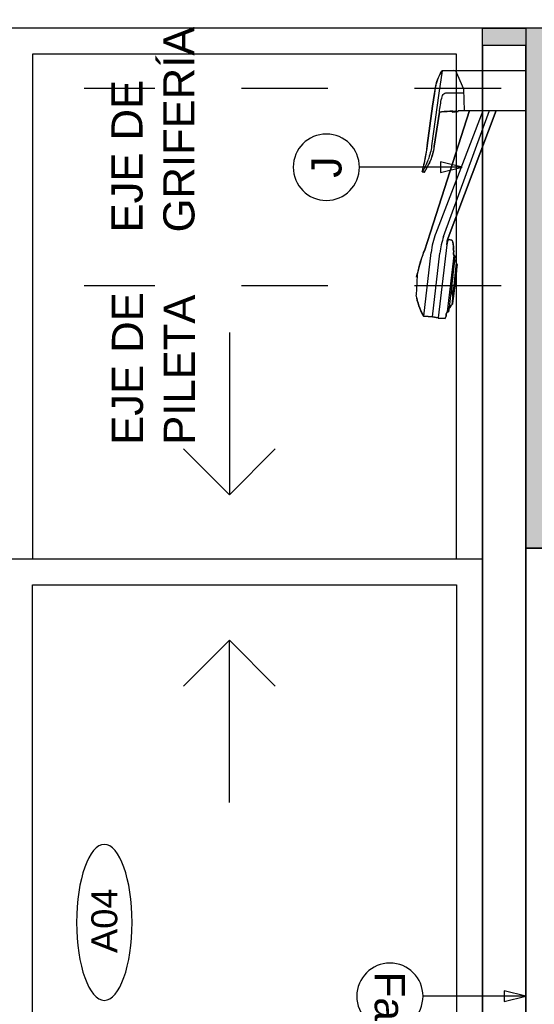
# Model space of a CAD drawing. Extents: x 1 to 126, y -14 to 17.
# Tile 106 of 132: x 86.515 to 87.109, y 0.182 to 1.319. Entities that reach past the tile are written whole.
import ezdxf
from ezdxf.enums import TextEntityAlignment as Align

# ---------------------------------------------------------------- set-up
doc = ezdxf.new("R2010")
doc.units = 0
doc.set_wipeout_variables(frame=1)
doc.header["$PDMODE"] = 3
doc.linetypes.add('DASHDOT', pattern=[1, 0.5, -0.25, 0, -0.25])
for name, color, linetype in [('A-ALBA-0', 9, 'Continuous'), ('A-ALBA-2', 2, 'Continuous'), ('A-ANNO-NIV', 2, 'Continuous'), ('A-ANNO-PLANI @ 20', 1, 'Continuous'), ('A-ANNO-SIMB @ 20', 2, 'Continuous'), ('A-ANOT-COTA-PARC', 1, 'Continuous'), ('A-ANOT-TTEC', 2, 'Continuous'), ('A-EQPM-FIJO', 1, 'Continuous'), ('A-EQPM-SANI', 1, 'Continuous')]:
    doc.layers.add(name, color=color, linetype=linetype)
doc.layers.add('A-ALBA-4', color=2, linetype='Continuous', lineweight=25)
doc.styles.add('BIS-COTA', font='swissb.ttf')
doc.styles.add('BIS-TXT', font='swiss.ttf')
doc.styles.add('E5-100', font='micross.ttf')
doc.dimstyles.new('BIS-COTA-NIVE', dxfattribs={"dimscale": 1.8, "dimtxt": 0.0018, "dimasz": 0.0015, "dimexe": 0, "dimexo": 0, "dimgap": 0.0027, "dimtad": 2, "dimtih": 1, "dimtoh": 1, "dimzin": 1, "dimdsep": 46, "dimtxsty": 'BIS-COTA', "dimblk1": 'MARK1', "dimblk2": 'MARK2', "dimsah": 1, "dimcen": 0.0015, "dimclrd": 1, "dimclre": 1, "dimaunit": 1, "dimadec": 0, "dimazin": 0, "dimtfac": 1, "dimtix": 1, "dimtofl": 0, "dimtmove": 2, "dimatfit": 3, "dimldrblk": 'MARK1', "dimfxl": 1, "dimtolj": 1, "dimarcsym": 0})
doc.dimstyles.new('BIS-COTA-PARC', dxfattribs={"dimscale": 0, "dimtxt": 0.0018, "dimasz": 0.001, "dimexe": 0.0015, "dimexo": 0, "dimgap": 0.0005, "dimtad": 1, "dimdec": 0, "dimlfac": 100, "dimzin": 9, "dimdsep": 46, "dimtxsty": 'BIS-COTA', "dimblk": 'OBLIQUE', "dimcen": 2.5, "dimclrd": 256, "dimclre": 251, "dimclrt": 2, "dimadec": 1, "dimazin": 2, "dimtfac": 1, "dimtdec": 0, "dimtix": 1, "dimtmove": 2, "dimatfit": 3, "dimldrblk": 'DOT', "dimfxl": 0.0015, "dimfxlon": 1, "dimtolj": 1, "dimtzin": 0, "dimarcsym": 0})

# ---------------------------------------------------------------- blocks, each defined once
blk = doc.blocks.new('_Oblique')
at = {"color": 0, "lineweight": -2}
blk.add_line((-0.5, -0.5), (0.5, 0.5), dxfattribs=at)
blk = doc.blocks.new('*D443')
at = {"layer": 'A-ANOT-COTA-PARC', "color": 251, "lineweight": -2, "transparency": 16777216}
for p, q in [((88.1218, 1.309), (88.1818, 1.309)), ((88.1818, -2.091), (88.1218, -2.091))]:
    blk.add_line(p, q, dxfattribs=at)
at = {"layer": 'A-ANOT-COTA-PARC', "lineweight": -2, "transparency": 16777216}
blk.add_line((88.1518, 1.309), (88.1518, -2.091), dxfattribs=at)
at = {"layer": 'Defpoints', "color": 0, "transparency": 16777216}
for p in [(85.7878, 1.309), (88.1518, -2.091), (88.7727, -2.091)]:
    blk.add_point(p, dxfattribs=at)
at = {"layer": 'A-ANOT-COTA-PARC', "lineweight": -2, "transparency": 16777216, "xscale": 0.02, "yscale": 0.02, "zscale": 0.02}
for p, rotation in [((88.1518, 1.309), 90), ((88.1518, -2.091), 270)]:
    blk.add_blockref('_Oblique', p, dxfattribs=dict(at, rotation=rotation))
at = {"layer": 'A-ANOT-COTA-PARC', "color": 2, "transparency": 16777216, "insert": (88.1233, -0.391), "char_height": 0.036, "attachment_point": 5, "rotation": 90, "style": 'BIS-COTA'}
blk.add_mtext('\\A1;340', dxfattribs=at)
blk = doc.blocks.new('_Dot')
at = {"color": 0, "linetype": 'ByBlock', "lineweight": -2}
blk.add_line((-0.5, 0), (-1, 0), dxfattribs=at)
at = {"color": 0, "linetype": 'ByBlock', "const_width": 0.5}
blk.add_lwpolyline([(-0.25, 0, 1), (0.25, 0, 1)], format="xyb", close=True, dxfattribs=at)
blk = doc.blocks.new('*U55')
blk.add_lwpolyline([(0, -0.007846), (-0.000312, -0.006596), (0.000313, -0.006596)], close=True)
blk.add_wipeout([(0, -0.001913), (0.000299, -0.00189), (0.000591, -0.00182), (0.000869, -0.001705), (0.001125, -0.001548), (0.001353, -0.001353), (0.001548, -0.001125), (0.001705, -0.000869), (0.00182, -0.000591), (0.00189, -0.000299), (0.001913, 0), (0.00189, 0.000299), (0.00182, 0.000591), (0.001705, 0.000869), (0.001548, 0.001125), (0.001353, 0.001353), (0.001125, 0.001548), (0.000869, 0.001705), (0.000591, 0.00182), (0.000299, 0.00189), (0, 0.001913), (-0.000299, 0.00189), (-0.000591, 0.00182), (-0.000869, 0.001705), (-0.001125, 0.001548), (-0.001353, 0.001353), (-0.001548, 0.001125), (-0.001705, 0.000869), (-0.00182, 0.000591), (-0.00189, 0.000299), (-0.001913, 0), (-0.00189, -0.000299), (-0.00182, -0.000591), (-0.001705, -0.000869), (-0.001548, -0.001125), (-0.001353, -0.001353), (-0.001125, -0.001548), (-0.000869, -0.001705), (-0.000591, -0.00182), (-0.000299, -0.00189)])
at = {"linetype": 'Continuous'}
blk.add_line((0, -0.007846), (0, -0.001913), dxfattribs=at)
blk.add_circle((0, 0), 0.001913)
at = {"color": 1, "linetype": 'Continuous', "style": 'E5-100'}
blk.add_attdef('LETRA', text='', height=0.00175, dxfattribs=at).set_placement((0, 0), align=Align.MIDDLE_CENTER)
blk = doc.blocks.new('*U53')
blk.add_lwpolyline([(0, 0.007846), (0.000312, 0.006596), (-0.000313, 0.006596)], close=True)
blk.add_wipeout([(0, -0.001913), (0.000299, -0.00189), (0.000591, -0.00182), (0.000869, -0.001705), (0.001125, -0.001548), (0.001353, -0.001353), (0.001548, -0.001125), (0.001705, -0.000869), (0.00182, -0.000591), (0.00189, -0.000299), (0.001913, 0), (0.00189, 0.000299), (0.00182, 0.000591), (0.001705, 0.000869), (0.001548, 0.001125), (0.001353, 0.001353), (0.001125, 0.001548), (0.000869, 0.001705), (0.000591, 0.00182), (0.000299, 0.00189), (0, 0.001913), (-0.000299, 0.00189), (-0.000591, 0.00182), (-0.000869, 0.001705), (-0.001125, 0.001548), (-0.001353, 0.001353), (-0.001548, 0.001125), (-0.001705, 0.000869), (-0.00182, 0.000591), (-0.00189, 0.000299), (-0.001913, 0), (-0.00189, -0.000299), (-0.00182, -0.000591), (-0.001705, -0.000869), (-0.001548, -0.001125), (-0.001353, -0.001353), (-0.001125, -0.001548), (-0.000869, -0.001705), (-0.000591, -0.00182), (-0.000299, -0.00189)])
at = {"linetype": 'Continuous'}
blk.add_line((0, 0.007846), (0, 0.001913), dxfattribs=at)
blk.add_circle((0, 0), 0.001913)
at = {"color": 1, "linetype": 'Continuous', "style": 'E5-100'}
blk.add_attdef('LETRA', text='', height=0.00175, dxfattribs=at).set_placement((0, 0), align=Align.MIDDLE_CENTER)
blk = doc.blocks.new('*D375')
at = {"layer": 'A-ANNO-NIV', "color": 1, "lineweight": -2, "transparency": 16777216}
for p, q in [((86.4995, -0.387), (86.4995, -0.327)), ((86.4995, -0.327), (86.5746, -0.4873)), ((86.5746, -0.4873), (86.5746, -0.4273))]:
    blk.add_line(p, q, dxfattribs=at)
at = {"layer": 'Defpoints', "color": 0, "transparency": 16777216}
for p in [(87.9995, 1.309), (86.4995, -0.387), (86.5746, -0.4273)]:
    blk.add_point(p, dxfattribs=at)
at = {"layer": 'A-ANNO-NIV', "color": 0, "transparency": 16777216, "insert": (86.5746, -0.3067), "char_height": 0.036, "attachment_point": 5, "rotation": 90, "style": 'BIS-COTA'}
blk.add_mtext('\\A1;+1.50', dxfattribs=at)
blk = doc.blocks.new('MARK1')
at = {"color": 0}
for p, q in [((1, 0), (-1, 0)), ((0, 1.5), (0, -1.5))]:
    blk.add_line(p, q, dxfattribs=at)
blk.add_lwpolyline([(0.5, 0.5), (-0.5, -0.5)], dxfattribs=at)
blk = doc.blocks.new('MARK2')
at = {"color": 0}
for p, q in [((1, 0), (-1, 0)), ((0, 1.5), (0, -1.5))]:
    blk.add_line(p, q, dxfattribs=at)
blk.add_lwpolyline([(0.5, 0.5), (-0.5, -0.5)], dxfattribs=at)
blk = doc.blocks.new('CCA-PLANI1')
blk.add_wipeout([(0.225, 0), (0.2186, -0.0189), (0.2045, -0.0333), (0.1875, -0.0442), (0.1691, -0.0528), (0.15, -0.0596), (0.1305, -0.0652), (0.1108, -0.0696), (0.0908, -0.0732), (0.0708, -0.0759), (0.0506, -0.078), (0.0304, -0.0793), (0.0101, -0.0799), (-0.0101, -0.0799), (-0.0304, -0.0793), (-0.0506, -0.078), (-0.0708, -0.0759), (-0.0908, -0.0732), (-0.1108, -0.0696), (-0.1305, -0.0652), (-0.15, -0.0596), (-0.1691, -0.0528), (-0.1875, -0.0442), (-0.2045, -0.0333), (-0.2186, -0.0189), (-0.225, 0), (-0.2186, 0.0189), (-0.2045, 0.0333), (-0.1875, 0.0442), (-0.1691, 0.0528), (-0.15, 0.0596), (-0.1305, 0.0652), (-0.1108, 0.0696), (-0.0908, 0.0732), (-0.0708, 0.0759), (-0.0506, 0.078), (-0.0304, 0.0793), (-0.0101, 0.0799), (0.0101, 0.0799), (0.0304, 0.0793), (0.0506, 0.078), (0.0708, 0.0759), (0.0908, 0.0732), (0.1108, 0.0696), (0.1305, 0.0652), (0.15, 0.0596), (0.1691, 0.0528), (0.1875, 0.0442), (0.2045, 0.0333), (0.2186, 0.0189)])
blk.add_ellipse((0, 0), major_axis=(-0.225, 0), ratio=0.355556, start_param=-3.141592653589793, end_param=3.141592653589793)
at = {"color": 2, "style": 'E5-100'}
blk.add_attdef('TIPO', text='', height=0.075, rotation=360, dxfattribs=at).set_placement((0, 0), align=Align.MIDDLE_CENTER)
blk = doc.blocks.new('Linea fas 3')
at = {"layer": 'A-EQPM-SANI'}
for p, q in [((24.6808, 23.992), (24.6808, 24.0753)), ((24.7272, 24.0046), (24.7272, 24.0753)), ((24.8742, 23.9856), (24.7272, 24.0413)), ((24.8725, 23.9805), (24.7272, 24.0335)), ((24.8694, 23.9713), (24.7272, 24.0261)), ((24.7272, 24.0102), (24.8674, 23.9655)), ((24.7276, 23.9971), (24.7272, 24.0046)), ((24.6808, 23.992), (24.6815, 23.9788)), ((24.728, 23.9971), (24.7276, 23.9971)), ((24.7281, 23.9971), (24.728, 23.9971)), ((24.728, 23.9971), (24.728, 23.9971)), ((24.728, 23.9971), (24.728, 23.9971)), ((24.7282, 23.9971), (24.7281, 23.9971)), ((24.7281, 23.9971), (24.7281, 23.9971)), ((24.7281, 23.9971), (24.7281, 23.9971)), ((24.7281, 23.9971), (24.7281, 23.9971)), ((24.7282, 23.997), (24.7282, 23.9971)), ((24.7282, 23.9971), (24.7282, 23.9971)), ((24.7282, 23.9971), (24.7282, 23.9971)), ((24.7283, 23.997), (24.7282, 23.997)), ((24.7282, 23.997), (24.7282, 23.997)), ((24.7283, 23.9969), (24.7283, 23.997)), ((24.7283, 23.997), (24.7283, 23.997)), ((24.7283, 23.997), (24.7283, 23.997)), ((24.7291, 23.991), (24.7283, 23.9969)), ((24.7283, 23.9969), (24.7283, 23.9969)), ((24.7283, 23.9969), (24.7283, 23.9969)), ((24.8895, 23.9921), (24.8867, 23.9917)), ((24.8919, 23.9918), (24.8895, 23.9921)), ((24.8935, 23.992), (24.8919, 23.9918)), ((24.8947, 23.9923), (24.8933, 23.9921)), ((24.8933, 23.9921), (24.8933, 23.9921)), ((24.8933, 23.9921), (24.8933, 23.9921)), ((24.8933, 23.9921), (24.8933, 23.9921)), ((24.8933, 23.9921), (24.8933, 23.9921)), ((24.8933, 23.9921), (24.8934, 23.9921)), ((24.8934, 23.9921), (24.8934, 23.9921)), ((24.8934, 23.9921), (24.8934, 23.9921)), ((24.8934, 23.9921), (24.8934, 23.9921)), ((24.8934, 23.9921), (24.8934, 23.9921)), ((24.8934, 23.9921), (24.8935, 23.9921)), ((24.8935, 23.9921), (24.8935, 23.9921)), ((24.8935, 23.9921), (24.8935, 23.992)), ((24.8935, 23.992), (24.8935, 23.992)), ((24.895, 23.9936), (24.8947, 23.9923)), ((24.8947, 23.9923), (24.9594, 23.9847)), ((24.9001, 23.9932), (24.895, 23.9936)), ((24.9002, 23.9942), (24.9001, 23.9932)), ((24.9001, 23.9932), (24.9544, 23.9868)), ((24.9003, 23.9944), (24.9002, 23.9943)), ((24.9002, 23.9943), (24.9002, 23.9943)), ((24.9002, 23.9943), (24.9002, 23.9943)), ((24.9002, 23.9943), (24.9002, 23.9943)), ((24.9002, 23.9943), (24.9002, 23.9943)), ((24.9002, 23.9943), (24.9002, 23.9942)), ((24.9004, 23.9945), (24.9003, 23.9944)), ((24.9003, 23.9944), (24.9003, 23.9944)), ((24.9003, 23.9944), (24.9003, 23.9944)), ((24.9003, 23.9944), (24.9003, 23.9944)), ((24.9003, 23.9944), (24.9003, 23.9944)), ((24.9005, 23.9945), (24.9004, 23.9945)), ((24.9004, 23.9945), (24.9004, 23.9945)), ((24.9004, 23.9945), (24.9004, 23.9945)), ((24.9004, 23.9945), (24.9004, 23.9945)), ((24.901, 23.9946), (24.9005, 23.9945)), ((24.9016, 23.9947), (24.901, 23.9946)), ((24.9022, 23.9948), (24.9016, 23.9947)), ((24.9024, 23.9949), (24.9022, 23.9948)), ((24.9025, 23.9949), (24.9024, 23.9949)), ((24.9027, 23.9949), (24.9025, 23.9949)), ((24.9028, 23.995), (24.9027, 23.9949)), ((24.9029, 23.995), (24.9028, 23.995)), ((24.9038, 23.9954), (24.9029, 23.995)), ((24.9029, 23.995), (24.9513, 23.9898)), ((24.9039, 23.9955), (24.9038, 23.9954)), ((24.904, 23.9956), (24.9039, 23.9955)), ((24.9041, 23.9956), (24.904, 23.9956)), ((24.9042, 23.9957), (24.9041, 23.9956)), ((24.9043, 23.9958), (24.9042, 23.9957)), ((24.9044, 23.9959), (24.9043, 23.9958)), ((24.9045, 23.9959), (24.9044, 23.9959)), ((24.9051, 23.9961), (24.9045, 23.9959)), ((24.911, 23.9955), (24.9051, 23.9961)), ((24.911, 23.9954), (24.911, 23.9955)), ((24.9169, 23.9948), (24.911, 23.9954)), ((24.917, 23.9947), (24.9169, 23.9948)), ((24.9205, 23.9944), (24.917, 23.9947)), ((24.9206, 23.9943), (24.9205, 23.9944)), ((24.9258, 23.9937), (24.9206, 23.9943)), ((24.9261, 23.9937), (24.9258, 23.9937)), ((24.9293, 23.9934), (24.9261, 23.9937)), ((24.9295, 23.9933), (24.9293, 23.9934)), ((24.9347, 23.9927), (24.9295, 23.9933)), ((24.9348, 23.9927), (24.9347, 23.9927)), ((24.9347, 23.9927), (24.9347, 23.9927)), ((24.9347, 23.9927), (24.9347, 23.9927)), ((24.9349, 23.9927), (24.9348, 23.9927)), ((24.9348, 23.9927), (24.9348, 23.9927)), ((24.9348, 23.9927), (24.9348, 23.9927)), ((24.9348, 23.9927), (24.9348, 23.9927)), ((24.9348, 23.9927), (24.9348, 23.9927)), ((24.9348, 23.9927), (24.9348, 23.9927)), ((24.9383, 23.9922), (24.9349, 23.9928)), ((24.9349, 23.9928), (24.9349, 23.9927)), ((24.9349, 23.9927), (24.9349, 23.9927)), ((24.9349, 23.9927), (24.9349, 23.9927)), ((24.9384, 23.9923), (24.9383, 23.9922)), ((24.9443, 23.9915), (24.9384, 23.9923)), ((24.7279, 23.991), (24.7283, 23.9911)), ((24.7286, 23.9779), (24.7279, 23.991)), ((24.7283, 23.9911), (24.7284, 23.9906)), ((24.7284, 23.9906), (24.7288, 23.9907)), ((24.7288, 23.9907), (24.7288, 23.9907)), ((24.7288, 23.9907), (24.7289, 23.9907)), ((24.7289, 23.9907), (24.7289, 23.9907)), ((24.7289, 23.9907), (24.7289, 23.9907)), ((24.7289, 23.9907), (24.729, 23.9907)), ((24.729, 23.9908), (24.729, 23.9909)), ((24.729, 23.9909), (24.7291, 23.9909)), ((24.729, 23.9907), (24.729, 23.9908)), ((24.729, 23.9908), (24.729, 23.9908)), ((24.729, 23.9908), (24.729, 23.9908)), ((24.729, 23.9908), (24.729, 23.9908)), ((24.7291, 23.9909), (24.7291, 23.991)), ((24.7291, 23.991), (24.7291, 23.991)), ((24.7291, 23.991), (24.7291, 23.991)), ((24.7291, 23.9909), (24.7291, 23.9909)), ((24.7291, 23.9909), (24.7291, 23.9909)), ((24.8754, 23.9852), (24.8742, 23.9856)), ((24.8765, 23.985), (24.8754, 23.9852)), ((24.8768, 23.9894), (24.876, 23.9868)), ((24.876, 23.9868), (24.876, 23.9867)), ((24.876, 23.9867), (24.876, 23.9866)), ((24.876, 23.9866), (24.876, 23.9865)), ((24.876, 23.9865), (24.876, 23.9864)), ((24.876, 23.9864), (24.876, 23.9863)), ((24.876, 23.9863), (24.876, 23.9862)), ((24.876, 23.9862), (24.876, 23.9862)), ((24.876, 23.9862), (24.8761, 23.9861)), ((24.8761, 23.9861), (24.8761, 23.986)), ((24.8761, 23.986), (24.8762, 23.9859)), ((24.8762, 23.9859), (24.8762, 23.9858)), ((24.8762, 23.9858), (24.8763, 23.9858)), ((24.8763, 23.9858), (24.8764, 23.9857)), ((24.8764, 23.9857), (24.8764, 23.9857)), ((24.8764, 23.9857), (24.8765, 23.9856)), ((24.8765, 23.9856), (24.8766, 23.9856)), ((24.8777, 23.9847), (24.8765, 23.985)), ((24.8766, 23.9856), (24.8767, 23.9855)), ((24.8767, 23.9855), (24.8824, 23.9842)), ((24.8769, 23.9897), (24.8768, 23.9896)), ((24.8768, 23.9896), (24.8768, 23.9894)), ((24.877, 23.9898), (24.8769, 23.9897)), ((24.8771, 23.9901), (24.877, 23.99)), ((24.877, 23.99), (24.877, 23.9898)), ((24.8772, 23.9902), (24.8771, 23.9901)), ((24.8773, 23.9903), (24.8772, 23.9902)), ((24.8774, 23.9904), (24.8773, 23.9903)), ((24.8775, 23.9905), (24.8774, 23.9904)), ((24.8777, 23.9906), (24.8775, 23.9905)), ((24.8778, 23.9906), (24.8777, 23.9906)), ((24.8788, 23.9846), (24.8777, 23.9847)), ((24.8779, 23.9907), (24.8778, 23.9906)), ((24.8781, 23.9907), (24.8779, 23.9907)), ((24.8789, 23.991), (24.8781, 23.9907)), ((24.88, 23.9844), (24.8788, 23.9846)), ((24.8797, 23.9912), (24.8789, 23.991)), ((24.8805, 23.9914), (24.8797, 23.9912)), ((24.8812, 23.9843), (24.88, 23.9844)), ((24.8814, 23.9916), (24.8805, 23.9914)), ((24.8824, 23.9842), (24.8812, 23.9843)), ((24.8822, 23.9917), (24.8814, 23.9916)), ((24.883, 23.9918), (24.8822, 23.9917)), ((24.8824, 23.9842), (24.9664, 23.9743)), ((24.8839, 23.9918), (24.883, 23.9918)), ((24.8845, 23.9918), (24.8839, 23.9918)), ((24.885, 23.9918), (24.8845, 23.9918)), ((24.8856, 23.9918), (24.885, 23.9918)), ((24.8862, 23.9918), (24.8856, 23.9918)), ((24.8867, 23.9917), (24.8862, 23.9918)), ((24.9196, 23.9911), (24.9219, 23.9906)), ((24.9219, 23.9906), (24.9242, 23.9902)), ((24.9242, 23.9902), (24.9265, 23.9899)), ((24.9265, 23.9899), (24.9288, 23.9898)), ((24.9288, 23.9898), (24.9311, 23.9898)), ((24.9311, 23.9898), (24.9334, 23.9898)), ((24.9334, 23.9898), (24.9357, 23.99)), ((24.9357, 23.99), (24.938, 23.9903)), ((24.938, 23.9903), (24.9403, 23.9907)), ((24.9403, 23.9907), (24.9434, 23.9912)), ((24.9502, 23.9908), (24.9443, 23.9916)), ((24.9443, 23.9916), (24.9443, 23.9916)), ((24.9443, 23.9916), (24.9443, 23.9916)), ((24.9443, 23.9916), (24.9443, 23.9916)), ((24.9443, 23.9916), (24.9443, 23.9916)), ((24.9443, 23.9916), (24.9443, 23.9916)), ((24.9443, 23.9916), (24.9443, 23.9916)), ((24.9443, 23.9916), (24.9443, 23.9915)), ((24.9443, 23.9915), (24.9443, 23.9915)), ((24.9443, 23.9915), (24.9443, 23.9915)), ((24.9443, 23.9915), (24.9443, 23.9915)), ((24.9443, 23.9915), (24.9443, 23.9915)), ((24.9443, 23.9915), (24.9443, 23.9915)), ((24.9443, 23.9915), (24.9443, 23.9915)), ((24.9443, 23.9915), (24.9443, 23.9915)), ((24.9443, 23.9915), (24.9443, 23.9915)), ((24.9503, 23.9908), (24.9502, 23.9908)), ((24.9504, 23.9908), (24.9503, 23.9908)), ((24.9503, 23.9908), (24.9503, 23.9908)), ((24.9505, 23.9908), (24.9504, 23.9908)), ((24.9505, 23.9907), (24.9505, 23.9908)), ((24.9506, 23.9907), (24.9505, 23.9907)), ((24.9507, 23.9907), (24.9506, 23.9907)), ((24.9507, 23.9906), (24.9507, 23.9907)), ((24.9508, 23.9906), (24.9507, 23.9906)), ((24.9508, 23.9905), (24.9508, 23.9906)), ((24.9509, 23.9904), (24.9508, 23.9905)), ((24.951, 23.9903), (24.9509, 23.9904)), ((24.9509, 23.9904), (24.9509, 23.9904)), ((24.9513, 23.9898), (24.951, 23.9903)), ((24.9516, 23.9896), (24.9513, 23.9898)), ((24.9519, 23.9894), (24.9516, 23.9896)), ((24.9522, 23.9892), (24.9519, 23.9894)), ((24.9525, 23.989), (24.9522, 23.9892)), ((24.9544, 23.9882), (24.9525, 23.989)), ((24.9545, 23.9881), (24.9544, 23.9882)), ((24.9544, 23.9882), (24.9544, 23.9882)), ((24.9544, 23.9882), (24.9544, 23.9882)), ((24.9544, 23.9882), (24.9544, 23.9882)), ((24.9544, 23.9868), (24.9545, 23.9879)), ((24.9595, 23.986), (24.9544, 23.9868)), ((24.9545, 23.988), (24.9545, 23.9881)), ((24.9545, 23.9881), (24.9545, 23.9881)), ((24.9545, 23.9881), (24.9545, 23.9881)), ((24.9545, 23.9881), (24.9545, 23.9881)), ((24.9545, 23.9881), (24.9545, 23.9881)), ((24.9545, 23.9879), (24.9545, 23.988)), ((24.9545, 23.988), (24.9545, 23.988)), ((24.9545, 23.988), (24.9545, 23.988)), ((24.9545, 23.988), (24.9545, 23.988)), ((24.9545, 23.9879), (24.9545, 23.9879)), ((24.9545, 23.9879), (24.9545, 23.9879)), ((24.9594, 23.9847), (24.9595, 23.986)), ((24.9608, 23.9843), (24.9594, 23.9847)), ((24.9605, 23.9841), (24.9605, 23.9842)), ((24.9605, 23.9842), (24.9605, 23.9842)), ((24.9605, 23.9842), (24.9606, 23.9842)), ((24.9622, 23.9836), (24.9605, 23.9841)), ((24.9606, 23.9842), (24.9607, 23.9843)), ((24.9606, 23.9842), (24.9606, 23.9842)), ((24.9606, 23.9842), (24.9606, 23.9842)), ((24.9606, 23.9842), (24.9606, 23.9842)), ((24.9606, 23.9842), (24.9606, 23.9842)), ((24.9607, 23.9843), (24.9607, 23.9843)), ((24.9607, 23.9843), (24.9607, 23.9843)), ((24.9607, 23.9843), (24.9607, 23.9843)), ((24.9607, 23.9843), (24.9608, 23.9843)), ((24.9608, 23.9843), (24.9608, 23.9843)), ((24.9608, 23.9843), (24.9608, 23.9843)), ((24.9608, 23.9843), (24.9608, 23.9843)), ((24.9644, 23.9833), (24.9622, 23.9836)), ((24.967, 23.9824), (24.9644, 23.9833)), ((24.967, 23.9823), (24.967, 23.9824)), ((24.967, 23.9824), (24.967, 23.9824)), ((24.967, 23.9824), (24.967, 23.9824)), ((24.9671, 23.9823), (24.967, 23.9823)), ((24.967, 23.9746), (24.9672, 23.9821)), ((24.9671, 23.9822), (24.9671, 23.9823)), ((24.9671, 23.9823), (24.9671, 23.9823)), ((24.9671, 23.9823), (24.9671, 23.9823)), ((24.9671, 23.9823), (24.9671, 23.9823)), ((24.9671, 23.9823), (24.9671, 23.9823)), ((24.9672, 23.9822), (24.9671, 23.9822)), ((24.9672, 23.9821), (24.9672, 23.9822)), ((24.9672, 23.9822), (24.9672, 23.9822)), ((24.9672, 23.9822), (24.9672, 23.9822)), ((24.9672, 23.9821), (24.9672, 23.9821)), ((24.9672, 23.9821), (24.9672, 23.9821)), ((24.6815, 23.9788), (24.6815, 23.9788)), ((24.6815, 23.9788), (24.6815, 23.9788)), ((24.6815, 23.9788), (24.6815, 23.9787)), ((24.6815, 23.9787), (24.6815, 23.9787)), ((24.6815, 23.9787), (24.6815, 23.9787)), ((24.6815, 23.9787), (24.6815, 23.9786)), ((24.6815, 23.9786), (24.6815, 23.9786)), ((24.6815, 23.9786), (24.6816, 23.9786)), ((24.6816, 23.9786), (24.6816, 23.9785)), ((24.6816, 23.9785), (24.6816, 23.9785)), ((24.6816, 23.9785), (24.6816, 23.9785)), ((24.6816, 23.9785), (24.6817, 23.9785)), ((24.6817, 23.9785), (24.6817, 23.9784)), ((24.6817, 23.9784), (24.6831, 23.9776)), ((24.6831, 23.9776), (24.6845, 23.9767)), ((24.6845, 23.9767), (24.6859, 23.9759)), ((24.6859, 23.9759), (24.6873, 23.9752)), ((24.6873, 23.9752), (24.6888, 23.9745)), ((24.6888, 23.9745), (24.6903, 23.9739)), ((24.6903, 23.9739), (24.6919, 23.9733)), ((24.6919, 23.9733), (24.6929, 23.9729)), ((24.6929, 23.9729), (24.694, 23.9725)), ((24.694, 23.9725), (24.6951, 23.9722)), ((24.6951, 23.9722), (24.6962, 23.9719)), ((24.6962, 23.9719), (24.6973, 23.9716)), ((24.6973, 23.9716), (24.6984, 23.9714)), ((24.6984, 23.9714), (24.7014, 23.9708)), ((24.7014, 23.9708), (24.7045, 23.9703)), ((24.7045, 23.9703), (24.7075, 23.9699)), ((24.7075, 23.9699), (24.722, 23.9678)), ((24.7286, 23.9777), (24.7286, 23.9779)), ((24.7286, 23.9774), (24.7286, 23.9777)), ((24.7286, 23.9772), (24.7286, 23.9774)), ((24.7287, 23.9769), (24.7286, 23.9772)), ((24.7287, 23.9767), (24.7287, 23.9769)), ((24.7288, 23.9765), (24.7287, 23.9767)), ((24.7289, 23.9762), (24.7288, 23.9765)), ((24.729, 23.976), (24.7289, 23.9762)), ((24.7291, 23.9758), (24.729, 23.976)), ((24.7292, 23.9756), (24.7291, 23.9758)), ((24.7685, 23.9697), (24.7292, 23.9756)), ((24.7707, 23.9694), (24.7685, 23.9697)), ((24.7728, 23.969), (24.7707, 23.9694)), ((24.9654, 23.9677), (24.8919, 23.9761)), ((24.9654, 23.9677), (24.9664, 23.9743)), ((24.9664, 23.9743), (24.9666, 23.9743)), ((24.9666, 23.9743), (24.9667, 23.9743)), ((24.9667, 23.9743), (24.9667, 23.9743)), ((24.9667, 23.9743), (24.9667, 23.9743)), ((24.9667, 23.9743), (24.9667, 23.9743)), ((24.9667, 23.9743), (24.9668, 23.9743)), ((24.9668, 23.9743), (24.9669, 23.9744)), ((24.9668, 23.9743), (24.9668, 23.9743)), ((24.9668, 23.9743), (24.9668, 23.9743)), ((24.9668, 23.9743), (24.9668, 23.9743)), ((24.9669, 23.9744), (24.9669, 23.9745)), ((24.9669, 23.9745), (24.9669, 23.9745)), ((24.9669, 23.9745), (24.9669, 23.9745)), ((24.9669, 23.9745), (24.967, 23.9745)), ((24.9669, 23.9744), (24.9669, 23.9744)), ((24.9669, 23.9744), (24.9669, 23.9744)), ((24.9669, 23.9744), (24.9669, 23.9744)), ((24.967, 23.9745), (24.967, 23.9746)), ((24.722, 23.9678), (24.7674, 23.9615)), ((24.7674, 23.9615), (24.7712, 23.9609)), ((24.7712, 23.9609), (24.775, 23.9603)), ((24.7749, 23.9685), (24.7728, 23.969)), ((24.777, 23.968), (24.7749, 23.9685)), ((24.775, 23.9603), (24.7775, 23.9599)), ((24.7791, 23.9674), (24.777, 23.968)), ((24.7775, 23.9599), (24.78, 23.9594)), ((24.7808, 23.9669), (24.7791, 23.9674)), ((24.78, 23.9594), (24.7825, 23.9589)), ((24.7824, 23.9663), (24.7808, 23.9669)), ((24.7841, 23.9657), (24.7824, 23.9663)), ((24.7825, 23.9589), (24.785, 23.9585)), ((24.7857, 23.965), (24.7841, 23.9657)), ((24.785, 23.9585), (24.7875, 23.9579)), ((24.7873, 23.9643), (24.7857, 23.965)), ((24.7889, 23.9636), (24.7873, 23.9643)), ((24.7875, 23.9579), (24.7909, 23.9572)), ((24.7904, 23.9628), (24.7889, 23.9636)), ((24.792, 23.962), (24.7904, 23.9628)), ((24.7935, 23.9611), (24.792, 23.962)), ((24.795, 23.9603), (24.7935, 23.9611)), ((24.7958, 23.9598), (24.795, 23.9603)), ((24.7966, 23.9593), (24.7958, 23.9598)), ((24.7974, 23.9588), (24.7966, 23.9593)), ((24.7982, 23.9582), (24.7974, 23.9588)), ((24.7981, 23.9561), (24.7984, 23.9578)), ((24.7983, 23.9581), (24.7982, 23.9582)), ((24.7982, 23.9582), (24.7982, 23.9582)), ((24.7982, 23.9582), (24.7982, 23.9582)), ((24.7983, 23.958), (24.7983, 23.9581)), ((24.7983, 23.9581), (24.7983, 23.9581)), ((24.7983, 23.9581), (24.7983, 23.9581)), ((24.7984, 23.9579), (24.7983, 23.958)), ((24.7983, 23.958), (24.7983, 23.958)), ((24.7983, 23.958), (24.7983, 23.958)), ((24.7984, 23.9578), (24.7984, 23.9579)), ((24.7984, 23.9579), (24.7984, 23.9579)), ((24.7984, 23.9578), (24.7984, 23.9578)), ((24.7984, 23.9578), (24.7984, 23.9578)), ((24.8674, 23.9655), (24.8891, 23.9582)), ((24.8891, 23.9582), (24.8924, 23.957)), ((24.9645, 23.9577), (24.891, 23.9661)), ((24.9645, 23.9577), (24.9654, 23.9677)), ((24.7909, 23.9572), (24.7942, 23.9565)), ((24.7942, 23.9565), (24.7975, 23.9557)), ((24.7975, 23.9557), (24.7976, 23.9557)), ((24.7976, 23.9557), (24.7976, 23.9557)), ((24.7976, 23.9557), (24.7977, 23.9557)), ((24.7977, 23.9557), (24.7977, 23.9557)), ((24.7977, 23.9557), (24.7977, 23.9557)), ((24.7977, 23.9557), (24.7978, 23.9557)), ((24.7978, 23.9557), (24.7978, 23.9557)), ((24.7978, 23.9557), (24.7979, 23.9557)), ((24.7979, 23.9557), (24.7979, 23.9558)), ((24.7979, 23.9558), (24.798, 23.9558)), ((24.798, 23.9558), (24.798, 23.9559)), ((24.798, 23.9559), (24.7981, 23.9559)), ((24.798, 23.9558), (24.798, 23.9558)), ((24.7981, 23.956), (24.7981, 23.9561)), ((24.7981, 23.9559), (24.7981, 23.956)), ((24.7981, 23.956), (24.7981, 23.956)), ((24.7981, 23.9559), (24.7981, 23.9559)), ((24.8924, 23.957), (24.8956, 23.9558)), ((24.8956, 23.9558), (24.8989, 23.9547)), ((24.8989, 23.9547), (24.9022, 23.9537)), ((24.9022, 23.9537), (24.9056, 23.9528)), ((24.9056, 23.9528), (24.9102, 23.9516)), ((24.9102, 23.9516), (24.9149, 23.9504)), ((24.9149, 23.9504), (24.9196, 23.9493)), ((24.9173, 23.9498), (24.9403, 23.9489)), ((24.9434, 23.9494), (24.9465, 23.9501)), ((24.9465, 23.9501), (24.9495, 23.9509)), ((24.9495, 23.9509), (24.9525, 23.9518)), ((24.9525, 23.9518), (24.9555, 23.9529)), ((24.9555, 23.9529), (24.9584, 23.9541)), ((24.9584, 23.9541), (24.9612, 23.9555)), ((24.9612, 23.9555), (24.964, 23.9569)), ((24.964, 23.9569), (24.964, 23.957)), ((24.964, 23.957), (24.9641, 23.957)), ((24.9641, 23.957), (24.9642, 23.957)), ((24.9642, 23.957), (24.9642, 23.9571)), ((24.9642, 23.9571), (24.9643, 23.9571)), ((24.9643, 23.9572), (24.9644, 23.9573)), ((24.9643, 23.9571), (24.9643, 23.9572)), ((24.9643, 23.9572), (24.9643, 23.9572)), ((24.9644, 23.9574), (24.9645, 23.9575)), ((24.9644, 23.9573), (24.9644, 23.9574)), ((24.9644, 23.9574), (24.9644, 23.9574)), ((24.9645, 23.9576), (24.9645, 23.9577)), ((24.9645, 23.9575), (24.9645, 23.9576))]:
    blk.add_line(p, q, dxfattribs=at)
at = {"layer": 'A-EQPM-SANI', "extrusion": (4.72104e-17, -3.89945e-17, -1)}
for p, q in [((24.7272, 24.0413), (24.8742, 23.9856)), ((24.8674, 23.9655), (24.7272, 24.0102)), ((24.8867, 23.9917), (24.8895, 23.9921)), ((24.8895, 23.9921), (24.8919, 23.9918)), ((24.8919, 23.9918), (24.8935, 23.992)), ((24.8933, 23.9921), (24.8947, 23.9923)), ((24.8947, 23.9923), (24.895, 23.9936)), ((24.895, 23.9936), (24.9001, 23.9932)), ((24.9001, 23.9932), (24.9002, 23.9942)), ((24.9029, 23.995), (24.9038, 23.9954)), ((24.9045, 23.9959), (24.9051, 23.9961)), ((24.9051, 23.9961), (24.911, 23.9955)), ((24.911, 23.9955), (24.911, 23.9954)), ((24.911, 23.9954), (24.9169, 23.9948)), ((24.9169, 23.9948), (24.917, 23.9947)), ((24.917, 23.9947), (24.9205, 23.9944)), ((24.9205, 23.9944), (24.9206, 23.9943)), ((24.9206, 23.9943), (24.9258, 23.9937)), ((24.9258, 23.9937), (24.9261, 23.9937)), ((24.9261, 23.9937), (24.9293, 23.9934)), ((24.9293, 23.9934), (24.9295, 23.9933)), ((24.9295, 23.9933), (24.9347, 23.9927)), ((24.9349, 23.9928), (24.9383, 23.9922)), ((24.9383, 23.9922), (24.9384, 23.9923)), ((24.9384, 23.9923), (24.9443, 23.9915)), ((24.876, 23.9868), (24.8768, 23.9894)), ((24.8824, 23.9842), (24.8767, 23.9855)), ((24.9443, 23.9916), (24.9502, 23.9908)), ((24.951, 23.9903), (24.9513, 23.9898)), ((24.9525, 23.989), (24.9544, 23.9882)), ((24.9545, 23.9879), (24.9544, 23.9868)), ((24.9544, 23.9868), (24.9595, 23.986)), ((24.9595, 23.986), (24.9594, 23.9847)), ((24.9594, 23.9847), (24.9608, 23.9843)), ((24.9605, 23.9841), (24.9622, 23.9836)), ((24.9622, 23.9836), (24.9644, 23.9833)), ((24.9644, 23.9833), (24.967, 23.9824)), ((24.9672, 23.9821), (24.967, 23.9746)), ((24.9664, 23.9743), (24.9654, 23.9677)), ((24.9666, 23.9743), (24.9664, 23.9743)), ((24.8891, 23.9582), (24.8674, 23.9655)), ((24.9654, 23.9677), (24.9645, 23.9577))]:
    blk.add_line(p, q, dxfattribs=at)
at = {"layer": 'A-EQPM-SANI', "extrusion": (-6.12323e-17, 2.62458e-32, -1)}
for p, q in [((24.7026, 24.0038), (24.6807, 23.9942)), ((24.7272, 24.0046), (24.7026, 24.0038)), ((24.7069, 23.9829), (24.7069, 24.0041)), ((24.7272, 24.0046), (24.7276, 23.9971)), ((24.6815, 23.9788), (24.6808, 23.992)), ((24.7279, 23.991), (24.7276, 23.9971)), ((24.7276, 23.9971), (24.728, 23.9971)), ((24.7283, 23.9911), (24.7277, 23.9941)), ((24.7283, 23.9969), (24.7291, 23.991)), ((24.7284, 23.9906), (24.7283, 23.9911)), ((24.7288, 23.9907), (24.7284, 23.9906)), ((24.6815, 23.9788), (24.7073, 23.9751)), ((24.7073, 23.9751), (24.7681, 23.9666)), ((24.722, 23.9678), (24.7075, 23.9699)), ((24.7292, 23.9756), (24.7685, 23.9697)), ((24.7674, 23.9615), (24.722, 23.9678)), ((24.7984, 23.9578), (24.7981, 23.9561))]:
    blk.add_line(p, q, dxfattribs=at)
for centre, radius, start, end in [((-24.728, 23.9968), 0.000299, 82.5, 173.5135), ((-24.7115, 23.9835), 0.00459, 292.3152, 352.7077), ((126.9749, 16.0297), 151.9115, 176.995904, 177.00084), ((-24.7288, 23.991), 0.000305, 172.5, 261.4864), ((-24.682, 23.9789), 0.000484, 303.0849, 357.9267), ((-24.7076, 24.0169), 0.0463, 289.8655, 304.003), ((-24.7062, 24.0111), 0.0404, 281.0551, 290.7836), ((-24.7313, 24.1397), 0.1715, 278.0001, 281.0551), ((-24.7162, 23.9953), 0.0173, 281.1829, 291.8864), ((-24.7393, 24.1006), 0.1252, 278.522, 282.2287), ((-24.7389, 24.0686), 0.0935, 275.934, 281.1617), ((-24.7326, 23.9778), 0.00402, 327.5442, 2.329), ((-24.759, 23.8986), 0.0717, 97.6315, 106.2512), ((-24.7234, 23.6498), 0.3147, 98.0245, 99.4214), ((-24.7585, 23.8975), 0.0698, 97.8916, 104.6197), ((-24.7262, 23.6667), 0.2976, 99.4214, 100.8988), ((-24.7542, 23.8809), 0.087, 104.6197, 109.9583), ((-24.7601, 23.9052), 0.0651, 106.9296, 116.21), ((-24.7238, 23.6538), 0.3108, 100.8988, 101.842), ((-24.7526, 23.8763), 0.0918, 109.9583, 114.7844), ((-24.7251, 23.6603), 0.3041, 101.842, 103.7694), ((-24.7517, 23.8874), 0.0847, 116.0443, 120.7278), ((-24.7342, 23.8365), 0.1356, 114.7844, 116.6354), ((-24.7643, 23.9087), 0.06, 120.7457, 124.3952), ((-24.7722, 23.9124), 0.0508, 116.6354, 120.6604), ((-24.7979, 23.9578), 0.000503, 130.3967, 187.815), ((-24.7976, 23.9562), 0.0005, 188, 283.7694)]:
    blk.add_arc(centre, radius, start, end, dxfattribs=at)
at = {"layer": 'A-EQPM-SANI', "extrusion": (4.72104e-17, -3.89945e-17, -1)}
for centre, radius, start, end in [((-24.8845, 23.9717), 0.0202, 88.1989, 96.2622), ((-24.8933, 23.9918), 0.000313, 87.6527, 142.0598), ((-24.9005, 23.9942), 0.000309, 6.5525, 77.5335), ((-24.9087, 23.9573), 0.0381, 77.5335, 80.226), ((-24.9013, 24.0003), 0.00556, 252.3715, 260.226), ((-24.9061, 23.9932), 0.00313, 43.8487, 60.6182), ((-24.9347, 23.9929), 0.000215, 226.357, 276.5947), ((-24.8841, 24.0196), 0.0354, 272.7928, 286.1257), ((-24.877, 23.9865), 0.000997, 285.7827, 16.742), ((-24.8787, 23.9889), 0.002, 16.6659, 71.1476), ((-24.8845, 23.9718), 0.02, 71.1476, 88.1989), ((-24.9307, 24.0383), 0.0486, 258.6258, 283.2634), ((-24.9443, 23.9916), 0.0000757, 202.851, 277.0353), ((-24.9501, 23.9899), 0.000985, 97.2006, 152.3855), ((-24.9605, 24.0019), 0.0152, 301.8806, 307.1263), ((-24.9542, 23.9879), 0.000296, 113.9669, 188.5995), ((-24.9607, 23.984), 0.000283, 33.8559, 107.0689), ((-24.9669, 23.9821), 0.000297, 110.7348, 182.0641), ((-24.9667, 23.9746), 0.0003, 181.664, 276.6672), ((-24.9421, 24.0902), 0.1422, 284.8587, 291.8467), ((-25.0386, 24.4543), 0.5189, 283.2634, 284.8587), ((-24.9304, 24.0172), 0.069, 240.91, 261.7657), ((-24.9636, 23.9577), 0.000901, 185.1494, 244.0499)]:
    blk.add_arc(centre, radius, start, end, dxfattribs=at)
at = {"layer": 'A-EQPM-SANI'}
for centre, radius, start in [((24.9022, 24.0657), 0.0902, 250.812), ((24.9013, 24.0564), 0.091, 249.4375)]:
    blk.add_arc(centre, radius, start, 263.4652, dxfattribs=at)

msp = doc.modelspace()

# ---------------------------------------------------------------- hatches: boundary and pattern name
h = msp.add_hatch(color=252)
h.dxf.hatch_style = 1
h.paths.add_polyline_path([(87.0995, 1.309), (87.0995, 1.289), (87.0495, 1.289), (87.0495, 1.309)])
h = msp.add_hatch(color=252)
h.dxf.hatch_style = 1
h.paths.add_polyline_path([(87.1195, 0.709), (87.1195, 1.309), (87.0995, 1.309), (87.0995, 0.709)])

# ---------------------------------------------------------------- linework, layer by layer
at = {"layer": 'A-ALBA-0'}
msp.add_line((86.4995, 0.6965), (87.0495, 0.6965), dxfattribs=at)
for points in [[(86.7571, 0.958), (86.7571, 0.7705), (86.704, 0.8236)], [(86.7571, 0.7705), (86.8101, 0.8236)], [(86.7571, 0.4153), (86.7571, 0.6028), (86.704, 0.5498)], [(86.7571, 0.6028), (86.8101, 0.5498)]]:
    msp.add_lwpolyline(points, dxfattribs=at)
at = {"layer": 'A-ALBA-2', "linetype": 'DASHDOT', "ltscale": 0.1}
for p, q in [((88.471, 1.2396), (86.5895, 1.2396)), ((88.471, 1.0116), (86.5895, 1.0116))]:
    msp.add_line(p, q, dxfattribs=at)
at = {"layer": 'A-ALBA-4'}
for points in [[(87.0995, 1.309), (87.0995, 1.289), (87.0495, 1.289), (87.0495, 1.309)], [(87.1195, 0.709), (87.1195, 1.309), (87.0995, 1.309), (87.0995, 0.709)]]:
    msp.add_lwpolyline(points, close=True, dxfattribs=at)
at = {"layer": 'A-EQPM-FIJO', "elevation": 0.0005}
for points in [[(87.0995, 1.289), (87.0495, 1.289), (87.0495, -2.071), (87.0995, -2.071)], [(87.1195, 0.709), (87.0995, 0.709), (87.0995, -1.491), (87.1195, -1.491)]]:
    msp.add_lwpolyline(points, close=True, dxfattribs=at)

# ---------------------------------------------------------------- texts
at = {"layer": 'A-ANOT-TTEC', "char_height": 0.036, "attachment_point": 7, "rotation": 90, "style": 'BIS-TXT'}
for s, insert in [('EJE DE GRIFERÍA', (86.7173, 1.0734)), ('EJE DE PILETA', (86.7173, 0.8283))]:
    msp.add_mtext_dynamic_manual_height_columns(s, width=0.306258, gutter_width=0.025, heights=[0], dxfattribs=dict(at, insert=insert))

# ---------------------------------------------------------------- dimensions: what is measured, and where the dimension line sits
at = {"layer": 'A-ANOT-COTA-PARC'}
dim = msp.add_linear_dim(base=(88.1518, -2.091, 0.0005), p1=(85.7878, 1.309, 0.0005), p2=(88.7727, -2.091, 0.0005), angle=270, dimstyle='BIS-COTA-PARC', override={"dimscale": 0, "dimtix": 1, "dimtofl": 1, "dimtmove": 2, "dimatfit": 3}, dxfattribs=at)
dim.commit()
dim.dimension.update_dxf_attribs({"geometry": '*D443', "text_midpoint": (88.1233, -0.391, 0.0005)})

# ---------------------------------------------------------------- next in the draw order: block references
at = {"layer": 'A-ANNO-SIMB @ 20', "linetype": 'Continuous'}
ref = msp.add_blockref('*U53', (86.8692, 1.1487), dxfattribs=dict(at, xscale=-20, yscale=20, zscale=20, rotation=269.9999999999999))
ref.add_attrib('LETRA', 'J', dxfattribs={"layer": '0', "color": 1, "linetype": 'Continuous', "height": 0.035, "rotation": 90, "style": 'E5-100'}).set_placement((86.8692, 1.1487), align=Align.MIDDLE_CENTER)
ref = msp.add_blockref('*U55', (86.9426, 0.1918, 0.0005), dxfattribs=dict(at, xscale=-20, yscale=20, zscale=20, rotation=89.99999999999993))
ref.add_attrib('LETRA', 'Fa', dxfattribs={"layer": '0', "color": 1, "linetype": 'Continuous', "height": 0.035, "rotation": 270, "style": 'E5-100'}).set_placement((86.9426, 0.1918, 0.0005), align=Align.MIDDLE_CENTER)

# ---------------------------------------------------------------- next in the draw order: linework, layer by layer
at = {"layer": 'A-ALBA-0'}
for points in [[(87.0495, 1.309), (86.4995, 1.309), (86.4995, -0.822), (87.0495, -0.822)], [(87.0195, 0.6965), (87.0195, 1.279), (86.5295, 1.279), (86.5295, 0.6965)], [(87.0195, 0.6665), (87.0195, 0.114), (86.5295, 0.114), (86.5295, 0.6665)]]:
    msp.add_lwpolyline(points, close=True, dxfattribs=at)
at = {"layer": 'A-ALBA-4'}
msp.add_lwpolyline([(85.3595, -2.091), (87.9995, -2.091), (87.9995, 1.309), (85.6395, 1.309)], close=True, dxfattribs=at)

# ---------------------------------------------------------------- next in the draw order: block references
at = {"rotation": 270}
msp.add_blockref('Linea fas 3', (63.0242, 25.9413, 0.0005), dxfattribs=at)

# ---------------------------------------------------------------- next in the draw order: dimensions: what is measured, and where the dimension line sits
at = {"layer": 'A-ANNO-NIV'}
dim = msp.add_ordinate_dim(feature_location=(86.4995, -0.387, -0.0005), offset=(0.0751, -0.0404), dtype=0, origin=(87.9995, 1.309, -0.0005), dimstyle='BIS-COTA-NIVE', override={"dimscale": 0, "dimpost": '+<>', "dimtix": 1, "dimtofl": 0, "dimtmove": 2, "dimatfit": 3}, dxfattribs=at)
dim.commit()
dim.dimension.update_dxf_attribs({"geometry": '*D375', "text_midpoint": (86.5746, -0.3067, -0.0005), "text_rotation": 180})

# ---------------------------------------------------------------- next in the draw order: block references
at = {"layer": 'A-ANNO-PLANI @ 20'}
ref = msp.add_blockref('CCA-PLANI1', (86.6126, 0.277), dxfattribs=dict(at, xscale=-0.400175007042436, yscale=0.400175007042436, zscale=0.400175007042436, rotation=89.99999999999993))
ref.add_attrib('TIPO', 'A04', dxfattribs={"layer": '0', "color": 2, "height": 0.03001, "rotation": 90, "style": 'E5-100'}).set_placement((86.6126, 0.2789), align=Align.MIDDLE_CENTER)

doc.saveas('drawing.dxf')
